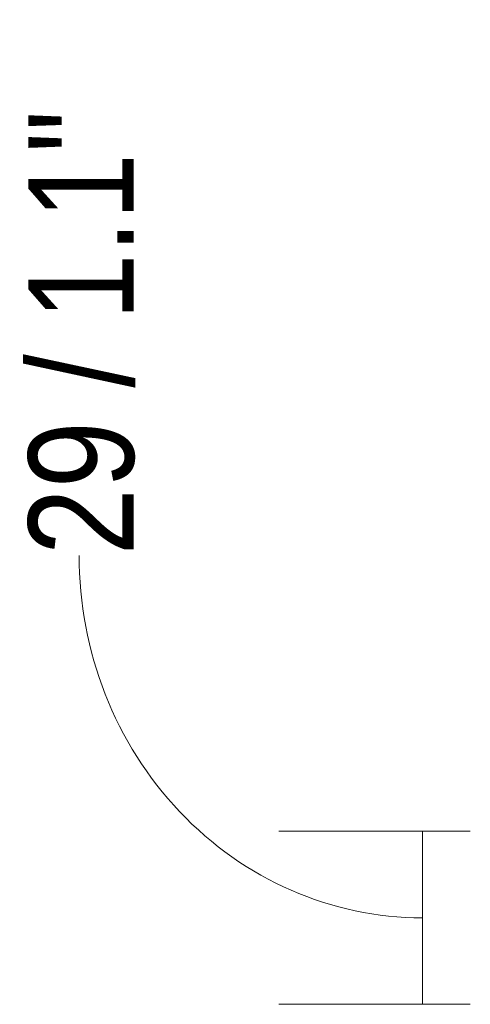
# Model space of a CAD drawing. Header units: millimetres. Extents: x 5395 to 10156, y 397 to 7363.
# Tile 8 of 10: x 8807 to 8882, y 1971 to 2136. Entities that reach past the tile are written whole.
import ezdxf

# ---------------------------------------------------------------- set-up
doc = ezdxf.new("R2010")
doc.units = ezdxf.units.MM
doc.linetypes.add('Dash', pattern=[6, 3, -3])
doc.layers.add('A-ANNO-DIMS', color=7, linetype='Dash', lineweight=9, true_color=0xd2d2d2)
doc.layers.add('A-ANNO-DIMS-8', color=7, linetype='Continuous', lineweight=9)
doc.styles.add('Arial Narrow_3', font='ARIALN.TTF', dxfattribs={"height": 17.6})
doc.dimstyles.new('FARO_-_2_2mm_Arial_Narrow_mm_Inch_Left_1', dxfattribs={"dimscale": 304.8, "dimtxt": 18.012385, "dimasz": 0, "dimexe": 0.07874, "dimexo": 0.0625, "dimgap": 0.013123, "dimtad": 1, "dimdec": 0, "dimzin": 0, "dimdsep": 46, "dimtxsty": 'Arial Narrow_3', "dimblk1": 'NONE', "dimblk2": 'NONE', "dimsah": 1, "dimcen": 0.09, "dimadec": 0, "dimazin": 0, "dimtfac": 1, "dimtdec": 4, "dimtix": 1, "dimtmove": 1, "dimatfit": 3, "dimfxl": 0.026247, "dimfxlon": 1, "dimtvp": 1, "dimtolj": 1, "dimtzin": 0, "dimarcsym": 2})

# ---------------------------------------------------------------- blocks, each defined once
blk = doc.blocks.new('DIMBLOCK12-Alzado_PDF FLORON')
at = {"layer": 'A-ANNO-DIMS-8', "color": 251, "true_color": 0x5b5b5b, "transparency": 16777216}
for p, q in [((8882.28, 2000), (8850.28, 2000)), ((8874.28, 2000), (8874.28, 1971.07)), ((8874.28, 2000), (8882.28, 2000)), ((8882.28, 1971.07), (8850.28, 1971.07)), ((8874.28, 1971.07), (8882.28, 1971.07))]:
    blk.add_line(p, q, dxfattribs=at)
blk.add_ellipse((8874.28, 2046.13), major_axis=(0, 60.6), ratio=0.9469, start_param=1.570796, end_param=3.141593, dxfattribs=at)
at = {"layer": 'A-ANNO-DIMS-8', "color": 0, "transparency": 16777216, "insert": (8808.44, 2046.13), "char_height": 17.6, "width": 89.5473, "attachment_point": 1, "rotation": 90, "line_spacing_factor": 0.974696, "style": 'Arial Narrow_3'}
blk.add_mtext('29 / 1.1"', dxfattribs=at)
blk = doc.blocks.new('_None')

msp = doc.modelspace()

# ---------------------------------------------------------------- dimensions: what is measured, and where the dimension line sits
at = {"layer": 'A-ANNO-DIMS', "color": 251, "linetype": 'Continuous', "true_color": 0x5b5b5b}
dim = msp.add_linear_dim(base=(8874.28, 1971.07), p1=(8882.28, 2000), p2=(8882.28, 1971.07), angle=90, dimstyle='FARO_-_2_2mm_Arial_Narrow_mm_Inch_Left_1', override={"dimpost": '<>', "dimfxl": 28.928973}, dxfattribs=at)
dim.commit()
dim.dimension.update_dxf_attribs({"geometry": 'DIMBLOCK12-Alzado_PDF FLORON', "text_midpoint": (8820.18, 2090.91), "dimtype": 160, "text_rotation": 90})

doc.saveas('drawing.dxf')
